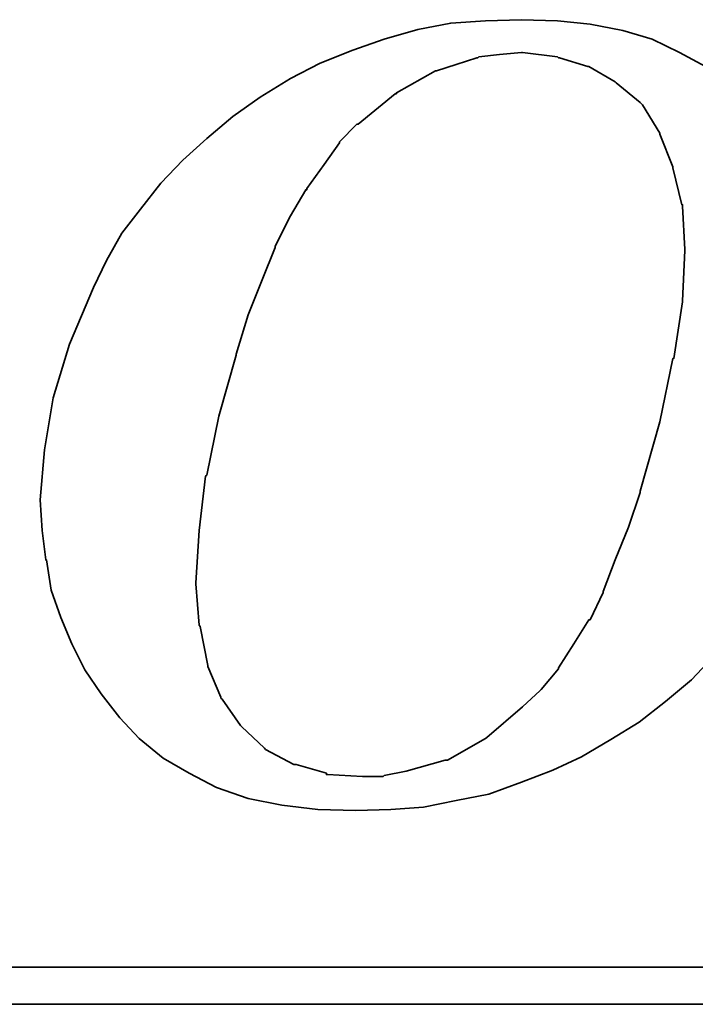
# Model space of a CAD drawing. Extents: x 23 to 255, y 52 to 193.
# Tile 34 of 52: x 182.59 to 184.79, y 112.86 to 116.07. Entities that reach past the tile are written whole.
import ezdxf

# ---------------------------------------------------------------- set-up
doc = ezdxf.new("R2010")
doc.units = 0
doc.header["$LTSCALE"] = 3
doc.header["$MEASUREMENT"] = 0
doc.layers.add('DIM', color=4, linetype='CONTINUOUS')
doc.layers.add('layer 1', color=7, linetype='CONTINUOUS')

# ---------------------------------------------------------------- blocks, each defined once
blk = doc.blocks.new('TBI MOTION logo(完整正式版)')
at = {"layer": 'layer 1', "color": 22, "lineweight": 35}
for points, knots in [([(-11.34375, -6.98375), (-11.34375, -6.98375), (-10.91375, -7.43875), (-10.91375, -7.43875), (-10.91375, -7.43875), (-10.91375, -7.43875), (-10.38625, -7.87125), (-10.38625, -7.87125), (-10.38625, -7.87125), (-10.38625, -7.87125), (-9.81125, -8.20375), (-9.81125, -8.20375), (-9.81125, -8.20375), (-9.81125, -8.20375), (-9.21125, -8.51875), (-9.21125, -8.51875), (-9.21125, -8.51875), (-9.21125, -8.51875), (-8.51625, -8.75875), (-8.51625, -8.75875), (-8.51625, -8.75875), (-8.51625, -8.75875), (-7.77125, -8.90375), (-7.77125, -8.90375), (-7.77125, -8.90375), (-7.77125, -8.90375), (-6.97875, -8.99875), (-6.97875, -8.99875), (-6.97875, -8.99875), (-6.97875, -8.99875), (-6.14125, -9.02375), (-6.14125, -9.02375), (-6.14125, -9.02375), (-6.14125, -9.02375), (-5.37125, -8.99875), (-5.37125, -8.99875), (-5.37125, -8.99875), (-5.37125, -8.99875), (-4.65375, -8.94875), (-4.65375, -8.94875), (-4.65375, -8.94875), (-4.65375, -8.94875), (-3.93375, -8.80625), (-3.93375, -8.80625), (-3.93375, -8.80625), (-3.93375, -8.80625), (-3.21375, -8.66375), (-3.21375, -8.66375), (-3.21375, -8.66375), (-3.21375, -8.66375), (-2.49375, -8.39875), (-2.49375, -8.39875), (-2.49375, -8.39875), (-2.49375, -8.39875), (-1.79875, -8.13375), (-1.79875, -8.13375), (-1.79875, -8.13375), (-1.79875, -8.13375), (-1.17375, -7.84375), (-1.17375, -7.84375), (-1.17375, -7.84375), (-1.17375, -7.84375), (-0.52375, -7.46375), (-0.52375, -7.46375), (-0.52375, -7.46375), (-0.52375, -7.46375), (0.10124, -7.07875), (0.10124, -7.07875), (0.10124, -7.07875), (0.10124, -7.07875), (0.67625, -6.62375), (0.67625, -6.62375), (0.67625, -6.62375), (0.67625, -6.62375), (1.24874, -6.14375), (1.24874, -6.14375), (1.24874, -6.14375), (1.24874, -6.14375), (1.72874, -5.64125), (1.72874, -5.64125), (1.72874, -5.64125), (1.72874, -5.64125), (2.18624, -5.06375), (2.18624, -5.06375), (2.18624, -5.06375), (2.18624, -5.06375), (2.61625, -4.48874), (2.61625, -4.48874), (2.61625, -4.48874), (2.61625, -4.48874), (3.00125, -3.83874), (3.00125, -3.83874), (3.00125, -3.83874), (3.00125, -3.83874), (3.36124, -3.21374), (3.36124, -3.21374), (3.36124, -3.21374), (3.36124, -3.21374), (3.84374, -1.99125), (3.84374, -1.99125), (3.84374, -1.99125), (3.84374, -1.99125), (4.22625, -0.81875), (4.22625, -0.81875), (4.22625, -0.81875), (4.22625, -0.81875), (4.39125, 0.45624), (4.39125, 0.45624), (4.39125, 0.45624), (4.39125, 0.45624), (4.48874, 1.70124), (4.48874, 1.70124), (4.48874, 1.70124), (4.48874, 1.70124), (4.43874, 2.44625), (4.43874, 2.44625), (4.43874, 2.44625), (4.43874, 2.44625), (4.36874, 3.14125), (4.36874, 3.14125), (4.36874, 3.14125), (4.36874, 3.14125), (4.25125, 3.81125), (4.25125, 3.81125), (4.25125, 3.81125), (4.25125, 3.81125), (4.03124, 4.41125), (4.03124, 4.41125), (4.03124, 4.41125), (4.03124, 4.41125), (3.74374, 5.01125), (3.74374, 5.01125), (3.74374, 5.01125), (3.74374, 5.01125), (3.43124, 5.58875), (3.43124, 5.58875), (3.43124, 5.58875), (3.43124, 5.58875), (3.02625, 6.09125), (3.02625, 6.09125), (3.02625, 6.09125), (3.02625, 6.09125), (2.59374, 6.54875), (2.59374, 6.54875), (2.59374, 6.54875), (2.59374, 6.54875), (2.09124, 6.98125), (2.09124, 6.98125), (2.09124, 6.98125), (2.09124, 6.98125), (1.56124, 7.36625), (1.56124, 7.36625), (1.56124, 7.36625), (1.56124, 7.36625), (0.98624, 7.67625), (0.98624, 7.67625), (0.98624, 7.67625), (0.98624, 7.67625), (0.38624, 7.96375), (0.38624, 7.96375), (0.38624, 7.96375), (0.38624, 7.96375), (-0.25875, 8.15625), (-0.25875, 8.15625), (-0.25875, 8.15625), (-0.25875, 8.15625), (-0.98125, 8.30125), (-0.98125, 8.30125), (-0.98125, 8.30125), (-0.98125, 8.30125), (-1.70124, 8.37125), (-1.70124, 8.37125), (-1.70124, 8.37125), (-1.70124, 8.37125), (-2.49375, 8.39624), (-2.49375, 8.39624), (-2.49375, 8.39624), (-2.49375, 8.39624), (-3.28625, 8.37125), (-3.28625, 8.37125), (-3.28625, 8.37125), (-3.28625, 8.37125), (-4.05125, 8.32125), (-4.05125, 8.32125), (-4.05125, 8.32125), (-4.05125, 8.32125), (-4.77375, 8.18125), (-4.77375, 8.18125), (-4.77375, 8.18125), (-4.77375, 8.18125), (-5.51625, 7.96375), (-5.51625, 7.96375), (-5.51625, 7.96375), (-5.51625, 7.96375), (-6.21125, 7.72625), (-6.21125, 7.72625), (-6.21125, 7.72625), (-6.21125, 7.72625), (-6.92875, 7.43625), (-6.92875, 7.43625), (-6.92875, 7.43625), (-6.92875, 7.43625), (-7.57875, 7.10125), (-7.57875, 7.10125), (-7.57875, 7.10125), (-7.57875, 7.10125), (-8.24875, 6.69125), (-8.24875, 6.69125), (-8.24875, 6.69125), (-8.24875, 6.69125), (-8.84875, 6.26125), (-8.84875, 6.26125), (-8.84875, 6.26125), (-8.84875, 6.26125), (-9.42625, 5.78125), (-9.42625, 5.78125), (-9.42625, 5.78125), (-9.42625, 5.78125), (-9.95375, 5.30125), (-9.95375, 5.30125), (-9.95375, 5.30125), (-9.95375, 5.30125), (-10.43375, 4.79624), (-10.43375, 4.79624), (-10.43375, 4.79624), (-10.43375, 4.79624), (-10.88875, 4.22125), (-10.88875, 4.22125), (-10.88875, 4.22125), (-10.88875, 4.22125), (-11.29875, 3.69375), (-11.29875, 3.69375), (-11.29875, 3.69375), (-11.29875, 3.69375), (-11.63375, 3.09125), (-11.63375, 3.09125), (-11.63375, 3.09125), (-11.63375, 3.09125), (-11.91875, 2.49625), (-11.91875, 2.49625), (-11.91875, 2.49625), (-11.91875, 2.49625), (-12.44875, 1.24625), (-12.44875, 1.24625), (-12.44875, 1.24625), (-12.44875, 1.24625), (-12.80875, 0.06874), (-12.80875, 0.06874), (-12.80875, 0.06874), (-12.80875, 0.06874), (-12.99875, -1.07875), (-12.99875, -1.07875), (-12.99875, -1.07875), (-12.99875, -1.07875), (-13.09375, -2.18375), (-13.09375, -2.18375), (-13.09375, -2.18375), (-13.09375, -2.18375), (-13.04875, -2.85375), (-13.04875, -2.85375), (-13.04875, -2.85375), (-13.04875, -2.85375), (-12.97375, -3.50375), (-12.97375, -3.50375), (-12.97375, -3.50375), (-12.97375, -3.50375), (-12.95375, -3.50375), (-12.95375, -3.50375), (-12.95375, -3.50375), (-12.95375, -3.50375), (-12.85375, -4.17375), (-12.85375, -4.17375), (-12.85375, -4.17375), (-12.85375, -4.17375), (-12.63875, -4.77624), (-12.63875, -4.77624), (-12.63875, -4.77624), (-12.63875, -4.77624), (-12.39875, -5.35125), (-12.39875, -5.35125), (-12.39875, -5.35125), (-12.39875, -5.35125), (-12.11375, -5.92875), (-12.11375, -5.92875), (-12.11375, -5.92875), (-12.11375, -5.92875), (-11.75375, -6.45375), (-11.75375, -6.45375), (-11.75375, -6.45375), (-11.75375, -6.45375), (-11.34375, -6.98375), (-11.34375, -6.98375)], [0, 0, 0, 0, 0.01369863, 0.01369863, 0.01369863, 0.01369863, 0.02739726, 0.02739726, 0.02739726, 0.02739726, 0.04109589, 0.04109589, 0.04109589, 0.04109589, 0.05479452, 0.05479452, 0.05479452, 0.05479452, 0.06849315, 0.06849315, 0.06849315, 0.06849315, 0.08219178, 0.08219178, 0.08219178, 0.08219178, 0.09589041, 0.09589041, 0.09589041, 0.09589041, 0.10958904, 0.10958904, 0.10958904, 0.10958904, 0.12328767, 0.12328767, 0.12328767, 0.12328767, 0.1369863, 0.1369863, 0.1369863, 0.1369863, 0.15068493, 0.15068493, 0.15068493, 0.15068493, 0.16438356, 0.16438356, 0.16438356, 0.16438356, 0.17808219, 0.17808219, 0.17808219, 0.17808219, 0.19178082, 0.19178082, 0.19178082, 0.19178082, 0.20547945, 0.20547945, 0.20547945, 0.20547945, 0.21917808, 0.21917808, 0.21917808, 0.21917808, 0.23287671, 0.23287671, 0.23287671, 0.23287671, 0.24657534, 0.24657534, 0.24657534, 0.24657534, 0.26027397, 0.26027397, 0.26027397, 0.26027397, 0.2739726, 0.2739726, 0.2739726, 0.2739726, 0.28767123, 0.28767123, 0.28767123, 0.28767123, 0.30136986, 0.30136986, 0.30136986, 0.30136986, 0.31506849, 0.31506849, 0.31506849, 0.31506849, 0.32876712, 0.32876712, 0.32876712, 0.32876712, 0.34246575, 0.34246575, 0.34246575, 0.34246575, 0.35616438, 0.35616438, 0.35616438, 0.35616438, 0.36986301, 0.36986301, 0.36986301, 0.36986301, 0.38356164, 0.38356164, 0.38356164, 0.38356164, 0.39726027, 0.39726027, 0.39726027, 0.39726027, 0.4109589, 0.4109589, 0.4109589, 0.4109589, 0.42465753, 0.42465753, 0.42465753, 0.42465753, 0.43835616, 0.43835616, 0.43835616, 0.43835616, 0.45205479, 0.45205479, 0.45205479, 0.45205479, 0.46575342, 0.46575342, 0.46575342, 0.46575342, 0.47945205, 0.47945205, 0.47945205, 0.47945205, 0.49315068, 0.49315068, 0.49315068, 0.49315068, 0.50684932, 0.50684932, 0.50684932, 0.50684932, 0.52054795, 0.52054795, 0.52054795, 0.52054795, 0.53424658, 0.53424658, 0.53424658, 0.53424658, 0.54794521, 0.54794521, 0.54794521, 0.54794521, 0.56164384, 0.56164384, 0.56164384, 0.56164384, 0.57534247, 0.57534247, 0.57534247, 0.57534247, 0.5890411, 0.5890411, 0.5890411, 0.5890411, 0.60273973, 0.60273973, 0.60273973, 0.60273973, 0.61643836, 0.61643836, 0.61643836, 0.61643836, 0.63013699, 0.63013699, 0.63013699, 0.63013699, 0.64383562, 0.64383562, 0.64383562, 0.64383562, 0.65753425, 0.65753425, 0.65753425, 0.65753425, 0.67123288, 0.67123288, 0.67123288, 0.67123288, 0.68493151, 0.68493151, 0.68493151, 0.68493151, 0.69863014, 0.69863014, 0.69863014, 0.69863014, 0.71232877, 0.71232877, 0.71232877, 0.71232877, 0.7260274, 0.7260274, 0.7260274, 0.7260274, 0.73972603, 0.73972603, 0.73972603, 0.73972603, 0.75342466, 0.75342466, 0.75342466, 0.75342466, 0.76712329, 0.76712329, 0.76712329, 0.76712329, 0.78082192, 0.78082192, 0.78082192, 0.78082192, 0.79452055, 0.79452055, 0.79452055, 0.79452055, 0.80821918, 0.80821918, 0.80821918, 0.80821918, 0.82191781, 0.82191781, 0.82191781, 0.82191781, 0.83561644, 0.83561644, 0.83561644, 0.83561644, 0.84931507, 0.84931507, 0.84931507, 0.84931507, 0.8630137, 0.8630137, 0.8630137, 0.8630137, 0.87671233, 0.87671233, 0.87671233, 0.87671233, 0.89041096, 0.89041096, 0.89041096, 0.89041096, 0.90410959, 0.90410959, 0.90410959, 0.90410959, 0.91780822, 0.91780822, 0.91780822, 0.91780822, 0.93150685, 0.93150685, 0.93150685, 0.93150685, 0.94520548, 0.94520548, 0.94520548, 0.94520548, 0.95890411, 0.95890411, 0.95890411, 0.95890411, 0.97260274, 0.97260274, 0.97260274, 0.97260274, 0.98630137, 0.98630137, 0.98630137, 0.98630137, 1, 1, 1, 1]), ([(-8.77875, 1.03124), (-8.77875, 1.03124), (-8.51625, 1.89625), (-8.51625, 1.89625), (-8.51625, 1.89625), (-8.51625, 1.89625), (-8.20375, 2.66375), (-8.20375, 2.66375), (-8.20375, 2.66375), (-8.20375, 2.66375), (-7.91625, 3.38125), (-7.91625, 3.38125), (-7.91625, 3.38125), (-7.91625, 3.38125), (-7.91625, 3.40624), (-7.91625, 3.40624), (-7.91625, 3.40624), (-7.91625, 3.40624), (-7.57875, 4.07624), (-7.57875, 4.07624), (-7.57875, 4.07624), (-7.57875, 4.07624), (-7.24375, 4.65125), (-7.24375, 4.65125), (-7.24375, 4.65125), (-7.24375, 4.65125), (-7.21875, 4.65125), (-7.21875, 4.65125), (-7.21875, 4.65125), (-7.21875, 4.65125), (-7.21875, 4.67624), (-7.21875, 4.67624), (-7.21875, 4.67624), (-7.21875, 4.67624), (-6.83625, 5.20375), (-6.83625, 5.20375), (-6.83625, 5.20375), (-6.83625, 5.20375), (-6.49875, 5.68625), (-6.49875, 5.68625), (-6.49875, 5.68625), (-6.49875, 5.68625), (-6.49875, 5.70625), (-6.49875, 5.70625), (-6.49875, 5.70625), (-6.49875, 5.70625), (-6.11625, 6.09125), (-6.11625, 6.09125), (-6.11625, 6.09125), (-6.11625, 6.09125), (-6.09125, 6.09125), (-6.09125, 6.09125), (-6.09125, 6.09125), (-6.09125, 6.09125), (-5.27375, 6.76625), (-5.27375, 6.76625), (-5.27375, 6.76625), (-5.27375, 6.76625), (-5.24875, 6.76625), (-5.24875, 6.76625), (-5.24875, 6.76625), (-5.24875, 6.76625), (-5.24875, 6.78625), (-5.24875, 6.78625), (-5.24875, 6.78625), (-5.24875, 6.78625), (-4.38875, 7.26624), (-4.38875, 7.26624), (-4.38875, 7.26624), (-4.38875, 7.26624), (-4.36125, 7.26624), (-4.36125, 7.26624), (-4.36125, 7.26624), (-4.36125, 7.26624), (-3.93375, 7.41125), (-3.93375, 7.41125), (-3.93375, 7.41125), (-3.93375, 7.41125), (-3.47375, 7.55625), (-3.47375, 7.55625), (-3.47375, 7.55625), (-3.47375, 7.55625), (-3.45375, 7.55625), (-3.45375, 7.55625), (-3.45375, 7.55625), (-3.45375, 7.55625), (-3.42875, 7.58124), (-3.42875, 7.58124), (-3.42875, 7.58124), (-3.42875, 7.58124), (-2.97375, 7.62625), (-2.97375, 7.62625), (-2.97375, 7.62625), (-2.97375, 7.62625), (-2.49375, 7.67625), (-2.49375, 7.67625), (-2.49375, 7.67625), (-2.49375, 7.67625), (-2.46875, 7.67625), (-2.46875, 7.67625), (-2.46875, 7.67625), (-2.46875, 7.67625), (-1.70124, 7.58124), (-1.70124, 7.58124), (-1.70124, 7.58124), (-1.70124, 7.58124), (-1.67875, 7.55625), (-1.67875, 7.55625), (-1.67875, 7.55625), (-1.67875, 7.55625), (-1.65375, 7.55625), (-1.65375, 7.55625), (-1.65375, 7.55625), (-1.65375, 7.55625), (-1.03125, 7.36625), (-1.03125, 7.36625), (-1.03125, 7.36625), (-1.03125, 7.36625), (-1.00625, 7.36625), (-1.00625, 7.36625), (-1.00625, 7.36625), (-1.00625, 7.36625), (-0.43124, 7.02624), (-0.43124, 7.02624), (-0.43124, 7.02624), (-0.43124, 7.02624), (-0.40625, 7.00624), (-0.40625, 7.00624), (-0.40625, 7.00624), (-0.40625, 7.00624), (0.12124, 6.57124), (0.12124, 6.57124), (0.12124, 6.57124), (0.12124, 6.57124), (0.14624, 6.54875), (0.14624, 6.54875), (0.14624, 6.54875), (0.14624, 6.54875), (0.17124, 6.52375), (0.17124, 6.52375), (0.17124, 6.52375), (0.17124, 6.52375), (0.55625, 5.89875), (0.55625, 5.89875), (0.55625, 5.89875), (0.55625, 5.89875), (0.55625, 5.87625), (0.55625, 5.87625), (0.55625, 5.87625), (0.55625, 5.87625), (0.84124, 5.15625), (0.84124, 5.15625), (0.84124, 5.15625), (0.84124, 5.15625), (0.84124, 5.13125), (0.84124, 5.13125), (0.84124, 5.13125), (0.84124, 5.13125), (1.03624, 4.31875), (1.03624, 4.31875), (1.03624, 4.31875), (1.03624, 4.31875), (1.05624, 4.31875), (1.05624, 4.31875), (1.05624, 4.31875), (1.05624, 4.31875), (1.05624, 4.29125), (1.05624, 4.29125), (1.05624, 4.29125), (1.05624, 4.29125), (1.10625, 3.33125), (1.10625, 3.33125), (1.10625, 3.33125), (1.10625, 3.33125), (1.10625, 3.30875), (1.10625, 3.30875), (1.10625, 3.30875), (1.10625, 3.30875), (1.05624, 2.20624), (1.05624, 2.20624), (1.05624, 2.20624), (1.05624, 2.20624), (1.05624, 2.18124), (1.05624, 2.18124), (1.05624, 2.18124), (1.05624, 2.18124), (0.86624, 0.93624), (0.86624, 0.93624), (0.86624, 0.93624), (0.86624, 0.93624), (0.84124, 0.93624), (0.84124, 0.93624), (0.84124, 0.93624), (0.84124, 0.93624), (0.55625, -0.45874), (0.55625, -0.45874), (0.55625, -0.45874), (0.55625, -0.45874), (0.12124, -1.99125), (0.12124, -1.99125), (0.12124, -1.99125), (0.12124, -1.99125), (0.12124, -2.01874), (0.12124, -2.01874), (0.12124, -2.01874), (0.12124, -2.01874), (-0.13874, -2.78375), (-0.13874, -2.78375), (-0.13874, -2.78375), (-0.13874, -2.78375), (-0.43124, -3.50375), (-0.43124, -3.50375), (-0.43124, -3.50375), (-0.43124, -3.50375), (-0.69375, -4.19875), (-0.69375, -4.19875), (-0.69375, -4.19875), (-0.69375, -4.19875), (-0.69375, -4.22375), (-0.69375, -4.22375), (-0.69375, -4.22375), (-0.69375, -4.22375), (-0.98125, -4.82374), (-0.98125, -4.82374), (-0.98125, -4.82374), (-0.98125, -4.82374), (-1.00625, -4.82374), (-1.00625, -4.82374), (-1.00625, -4.82374), (-1.00625, -4.82374), (-1.33875, -5.35125), (-1.33875, -5.35125), (-1.33875, -5.35125), (-1.33875, -5.35125), (-1.67875, -5.87875), (-1.67875, -5.87875), (-1.67875, -5.87875), (-1.67875, -5.87875), (-1.67875, -5.90375), (-1.67875, -5.90375), (-1.67875, -5.90375), (-1.67875, -5.90375), (-2.05875, -6.35875), (-2.05875, -6.35875), (-2.05875, -6.35875), (-2.05875, -6.35875), (-2.08375, -6.38375), (-2.08375, -6.38375), (-2.08375, -6.38375), (-2.08375, -6.38375), (-2.46875, -6.74375), (-2.46875, -6.74375), (-2.46875, -6.74375), (-2.46875, -6.74375), (-3.25875, -7.41625), (-3.25875, -7.41625), (-3.25875, -7.41625), (-3.25875, -7.41625), (-3.28625, -7.43875), (-3.28625, -7.43875), (-3.28625, -7.43875), (-3.28625, -7.43875), (-4.12375, -7.91875), (-4.12375, -7.91875), (-4.12375, -7.91875), (-4.12375, -7.91875), (-4.14875, -7.91875), (-4.14875, -7.91875), (-4.14875, -7.91875), (-4.14875, -7.91875), (-4.17125, -7.91875), (-4.17125, -7.91875), (-4.17125, -7.91875), (-4.17125, -7.91875), (-5.03375, -8.15875), (-5.03375, -8.15875), (-5.03375, -8.15875), (-5.03375, -8.15875), (-5.51625, -8.25625), (-5.51625, -8.25625), (-5.51625, -8.25625), (-5.51625, -8.25625), (-5.54125, -8.27875), (-5.54125, -8.27875), (-5.54125, -8.27875), (-5.54125, -8.27875), (-5.56375, -8.27875), (-5.56375, -8.27875), (-5.56375, -8.27875), (-5.56375, -8.27875), (-5.99625, -8.27875), (-5.99625, -8.27875), (-5.99625, -8.27875), (-5.99625, -8.27875), (-6.76375, -8.23125), (-6.76375, -8.23125), (-6.76375, -8.23125), (-6.76375, -8.23125), (-6.78875, -8.23125), (-6.78875, -8.23125), (-6.78875, -8.23125), (-6.78875, -8.23125), (-6.78875, -8.20375), (-6.78875, -8.20375), (-6.78875, -8.20375), (-6.78875, -8.20375), (-7.45875, -8.01375), (-7.45875, -8.01375), (-7.45875, -8.01375), (-7.45875, -8.01375), (-7.48375, -8.01375), (-7.48375, -8.01375), (-7.48375, -8.01375), (-7.48375, -8.01375), (-7.50875, -8.01375), (-7.50875, -8.01375), (-7.50875, -8.01375), (-7.50875, -8.01375), (-8.13125, -7.67875), (-8.13125, -7.67875), (-8.13125, -7.67875), (-8.13125, -7.67875), (-8.15625, -7.65375), (-8.15625, -7.65375), (-8.15625, -7.65375), (-8.15625, -7.65375), (-8.65875, -7.17375), (-8.65875, -7.17375), (-8.65875, -7.17375), (-8.65875, -7.17375), (-8.68375, -7.14875), (-8.68375, -7.14875), (-8.68375, -7.14875), (-8.68375, -7.14875), (-9.08875, -6.57375), (-9.08875, -6.57375), (-9.08875, -6.57375), (-9.08875, -6.57375), (-9.11375, -6.54875), (-9.11375, -6.54875), (-9.11375, -6.54875), (-9.11375, -6.54875), (-9.11375, -6.52875), (-9.11375, -6.52875), (-9.11375, -6.52875), (-9.11375, -6.52875), (-9.40375, -5.85375), (-9.40375, -5.85375), (-9.40375, -5.85375), (-9.40375, -5.85375), (-9.40375, -5.82875), (-9.40375, -5.82875), (-9.40375, -5.82875), (-9.40375, -5.82875), (-9.56875, -4.96875), (-9.56875, -4.96875), (-9.56875, -4.96875), (-9.56875, -4.96875), (-9.59375, -4.94375), (-9.59375, -4.94375), (-9.59375, -4.94375), (-9.59375, -4.94375), (-9.66375, -4.03375), (-9.66375, -4.03375), (-9.66375, -4.03375), (-9.66375, -4.03375), (-9.66375, -4.00875), (-9.66375, -4.00875), (-9.66375, -4.00875), (-9.66375, -4.00875), (-9.59375, -2.85375), (-9.59375, -2.85375), (-9.59375, -2.85375), (-9.59375, -2.85375), (-9.45125, -1.65875), (-9.45125, -1.65875), (-9.45125, -1.65875), (-9.45125, -1.65875), (-9.42625, -1.63375), (-9.42625, -1.63375), (-9.42625, -1.63375), (-9.42625, -1.63375), (-9.16125, -0.33875), (-9.16125, -0.33875), (-9.16125, -0.33875), (-9.16125, -0.33875), (-8.77875, 1.00624), (-8.77875, 1.00624), (-8.77875, 1.00624), (-8.77875, 1.00624), (-8.77875, 1.03124), (-8.77875, 1.03124)], [0, 0, 0, 0, 0.01020408, 0.01020408, 0.01020408, 0.01020408, 0.02040816, 0.02040816, 0.02040816, 0.02040816, 0.03061224, 0.03061224, 0.03061224, 0.03061224, 0.04081633, 0.04081633, 0.04081633, 0.04081633, 0.05102041, 0.05102041, 0.05102041, 0.05102041, 0.06122449, 0.06122449, 0.06122449, 0.06122449, 0.07142857, 0.07142857, 0.07142857, 0.07142857, 0.08163265, 0.08163265, 0.08163265, 0.08163265, 0.09183673, 0.09183673, 0.09183673, 0.09183673, 0.10204082, 0.10204082, 0.10204082, 0.10204082, 0.1122449, 0.1122449, 0.1122449, 0.1122449, 0.12244898, 0.12244898, 0.12244898, 0.12244898, 0.13265306, 0.13265306, 0.13265306, 0.13265306, 0.14285714, 0.14285714, 0.14285714, 0.14285714, 0.15306122, 0.15306122, 0.15306122, 0.15306122, 0.16326531, 0.16326531, 0.16326531, 0.16326531, 0.17346939, 0.17346939, 0.17346939, 0.17346939, 0.18367347, 0.18367347, 0.18367347, 0.18367347, 0.19387755, 0.19387755, 0.19387755, 0.19387755, 0.20408163, 0.20408163, 0.20408163, 0.20408163, 0.21428571, 0.21428571, 0.21428571, 0.21428571, 0.2244898, 0.2244898, 0.2244898, 0.2244898, 0.23469388, 0.23469388, 0.23469388, 0.23469388, 0.24489796, 0.24489796, 0.24489796, 0.24489796, 0.25510204, 0.25510204, 0.25510204, 0.25510204, 0.26530612, 0.26530612, 0.26530612, 0.26530612, 0.2755102, 0.2755102, 0.2755102, 0.2755102, 0.28571429, 0.28571429, 0.28571429, 0.28571429, 0.29591837, 0.29591837, 0.29591837, 0.29591837, 0.30612245, 0.30612245, 0.30612245, 0.30612245, 0.31632653, 0.31632653, 0.31632653, 0.31632653, 0.32653061, 0.32653061, 0.32653061, 0.32653061, 0.33673469, 0.33673469, 0.33673469, 0.33673469, 0.34693878, 0.34693878, 0.34693878, 0.34693878, 0.35714286, 0.35714286, 0.35714286, 0.35714286, 0.36734694, 0.36734694, 0.36734694, 0.36734694, 0.37755102, 0.37755102, 0.37755102, 0.37755102, 0.3877551, 0.3877551, 0.3877551, 0.3877551, 0.39795918, 0.39795918, 0.39795918, 0.39795918, 0.40816327, 0.40816327, 0.40816327, 0.40816327, 0.41836735, 0.41836735, 0.41836735, 0.41836735, 0.42857143, 0.42857143, 0.42857143, 0.42857143, 0.43877551, 0.43877551, 0.43877551, 0.43877551, 0.44897959, 0.44897959, 0.44897959, 0.44897959, 0.45918367, 0.45918367, 0.45918367, 0.45918367, 0.46938776, 0.46938776, 0.46938776, 0.46938776, 0.47959184, 0.47959184, 0.47959184, 0.47959184, 0.48979592, 0.48979592, 0.48979592, 0.48979592, 0.5, 0.5, 0.5, 0.5, 0.51020408, 0.51020408, 0.51020408, 0.51020408, 0.52040816, 0.52040816, 0.52040816, 0.52040816, 0.53061224, 0.53061224, 0.53061224, 0.53061224, 0.54081633, 0.54081633, 0.54081633, 0.54081633, 0.55102041, 0.55102041, 0.55102041, 0.55102041, 0.56122449, 0.56122449, 0.56122449, 0.56122449, 0.57142857, 0.57142857, 0.57142857, 0.57142857, 0.58163265, 0.58163265, 0.58163265, 0.58163265, 0.59183673, 0.59183673, 0.59183673, 0.59183673, 0.60204082, 0.60204082, 0.60204082, 0.60204082, 0.6122449, 0.6122449, 0.6122449, 0.6122449, 0.62244898, 0.62244898, 0.62244898, 0.62244898, 0.63265306, 0.63265306, 0.63265306, 0.63265306, 0.64285714, 0.64285714, 0.64285714, 0.64285714, 0.65306122, 0.65306122, 0.65306122, 0.65306122, 0.66326531, 0.66326531, 0.66326531, 0.66326531, 0.67346939, 0.67346939, 0.67346939, 0.67346939, 0.68367347, 0.68367347, 0.68367347, 0.68367347, 0.69387755, 0.69387755, 0.69387755, 0.69387755, 0.70408163, 0.70408163, 0.70408163, 0.70408163, 0.71428571, 0.71428571, 0.71428571, 0.71428571, 0.7244898, 0.7244898, 0.7244898, 0.7244898, 0.73469388, 0.73469388, 0.73469388, 0.73469388, 0.74489796, 0.74489796, 0.74489796, 0.74489796, 0.75510204, 0.75510204, 0.75510204, 0.75510204, 0.76530612, 0.76530612, 0.76530612, 0.76530612, 0.7755102, 0.7755102, 0.7755102, 0.7755102, 0.78571429, 0.78571429, 0.78571429, 0.78571429, 0.79591837, 0.79591837, 0.79591837, 0.79591837, 0.80612245, 0.80612245, 0.80612245, 0.80612245, 0.81632653, 0.81632653, 0.81632653, 0.81632653, 0.82653061, 0.82653061, 0.82653061, 0.82653061, 0.83673469, 0.83673469, 0.83673469, 0.83673469, 0.84693878, 0.84693878, 0.84693878, 0.84693878, 0.85714286, 0.85714286, 0.85714286, 0.85714286, 0.86734694, 0.86734694, 0.86734694, 0.86734694, 0.87755102, 0.87755102, 0.87755102, 0.87755102, 0.8877551, 0.8877551, 0.8877551, 0.8877551, 0.89795918, 0.89795918, 0.89795918, 0.89795918, 0.90816327, 0.90816327, 0.90816327, 0.90816327, 0.91836735, 0.91836735, 0.91836735, 0.91836735, 0.92857143, 0.92857143, 0.92857143, 0.92857143, 0.93877551, 0.93877551, 0.93877551, 0.93877551, 0.94897959, 0.94897959, 0.94897959, 0.94897959, 0.95918367, 0.95918367, 0.95918367, 0.95918367, 0.96938776, 0.96938776, 0.96938776, 0.96938776, 0.97959184, 0.97959184, 0.97959184, 0.97959184, 0.98979592, 0.98979592, 0.98979592, 0.98979592, 1, 1, 1, 1]), ([(75.90875, -9.47875), (75.90875, -9.47875), (75.90875, -12.28625), (75.90875, -12.28625), (75.90875, -12.28625), (75.90875, -12.28625), (75.90875, -12.47875), (75.90875, -12.47875), (75.90875, -12.47875), (75.90875, -12.47875), (75.71625, -12.47875), (75.71625, -12.47875), (75.71625, -12.47875), (75.71625, -12.47875), (-88.32875, -12.47875), (-88.32875, -12.47875), (-88.32875, -12.47875), (-88.32875, -12.47875), (-88.32875, -13.29375), (-88.32875, -13.29375), (-88.32875, -13.29375), (-88.32875, -13.29375), (82.89125, -13.29375), (82.89125, -13.29375), (82.89125, -13.29375), (82.89125, -13.29375), (75.90875, -9.47875), (75.90875, -9.47875)], [0, 0, 0, 0, 0.14285714, 0.14285714, 0.14285714, 0.14285714, 0.28571429, 0.28571429, 0.28571429, 0.28571429, 0.42857143, 0.42857143, 0.42857143, 0.42857143, 0.57142857, 0.57142857, 0.57142857, 0.57142857, 0.71428571, 0.71428571, 0.71428571, 0.71428571, 0.85714286, 0.85714286, 0.85714286, 0.85714286, 1, 1, 1, 1])]:
    blk.add_open_spline(points, degree=3, knots=knots, dxfattribs=at)

msp = doc.modelspace()

# ---------------------------------------------------------------- block references
at = {"layer": 'DIM', "color": 7, "xscale": 0.1478062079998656, "yscale": 0.1478062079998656, "zscale": 0.1478062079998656}
msp.add_blockref('TBI MOTION logo(完整正式版)', (184.5925, 114.8298), dxfattribs=at)

doc.saveas('drawing.dxf')
